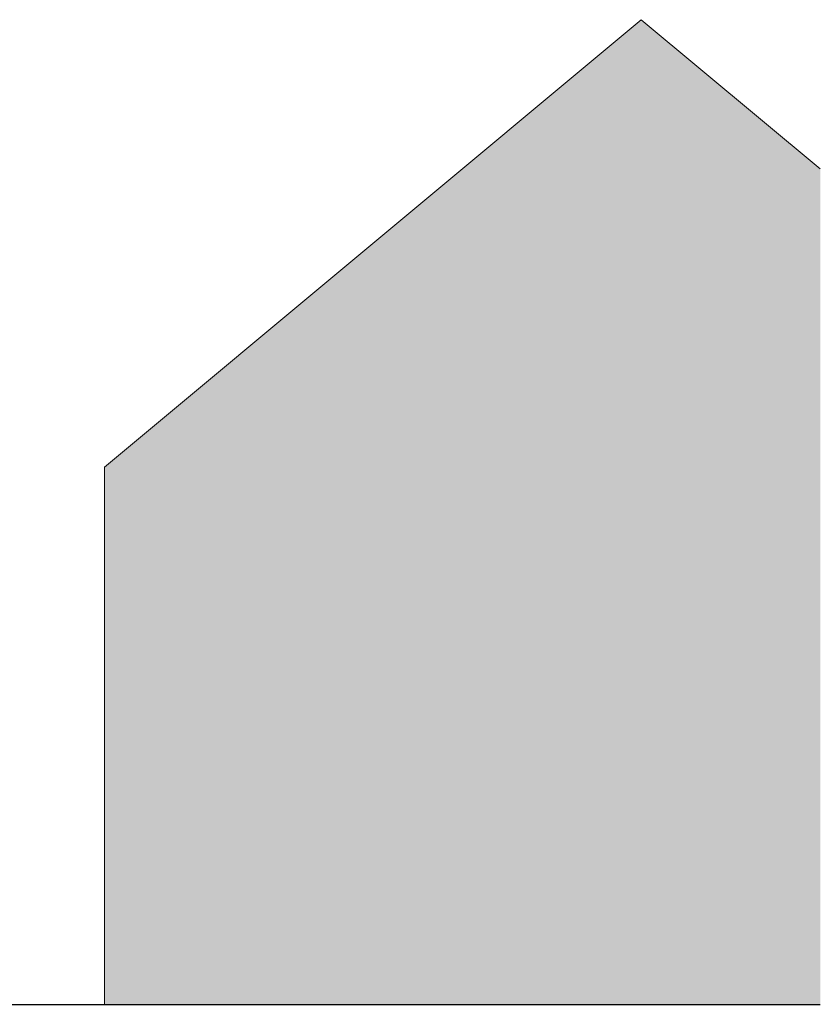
# Model space of a CAD drawing. Header units: metres. Extents: x 104013 to 108981, y 427946 to 428479.
# Tile 146 of 256: x 108749 to 108758, y 428296 to 428307. Entities that reach past the tile are written whole.
import ezdxf

# ---------------------------------------------------------------- set-up
doc = ezdxf.new("R2010")
doc.units = ezdxf.units.M
for name, color, linetype, lineweight in [('N-WE-OG-BEBOUWING_WONINGBOUW-GD', 7, 'Continuous', 18), ('N-WE-VH-VERHARDING-GD', 7, 'Continuous', 25), ('N-XX-GW-GROND-GD', 7, 'Continuous', 25)]:
    doc.layers.add(name, color=color, linetype=linetype, lineweight=lineweight)
doc.layers.add('N-WE-VH-VERHARDING-AP_BEBOUWING', color=41, linetype='Continuous')

msp = doc.modelspace()

# ---------------------------------------------------------------- hatches: boundary and pattern name
at = {"layer": 'N-WE-VH-VERHARDING-AP_BEBOUWING'}
h = msp.add_hatch(color=256, dxfattribs=at)
h.dxf.hatch_style = 1
h.set_gradient(color1=(207, 207, 207))
h.paths.add_polyline_path([(108755.732, 428306.711), (108749.732, 428301.711), (108749.732, 428295.711), (108757.732, 428295.711), (108757.732, 428305.045)])

# ---------------------------------------------------------------- linework, layer by layer
at = {"layer": 'N-WE-OG-BEBOUWING_WONINGBOUW-GD'}
for points in [[(108755.732, 428306.711), (108749.732, 428301.711)], [(108755.732, 428306.711), (108757.732, 428305.045)], [(108749.732, 428295.711), (108749.732, 428301.711)]]:
    msp.add_lwpolyline(points, dxfattribs=at)
at = {"layer": 'N-WE-VH-VERHARDING-GD', "flags": 128}
msp.add_lwpolyline([(108747.732, 428295.711), (108749.732, 428295.711)], dxfattribs=at)
at = {"layer": 'N-XX-GW-GROND-GD', "flags": 128}
msp.add_lwpolyline([(108749.732, 428295.711), (108757.732, 428295.711)], dxfattribs=at)

doc.saveas('drawing.dxf')
